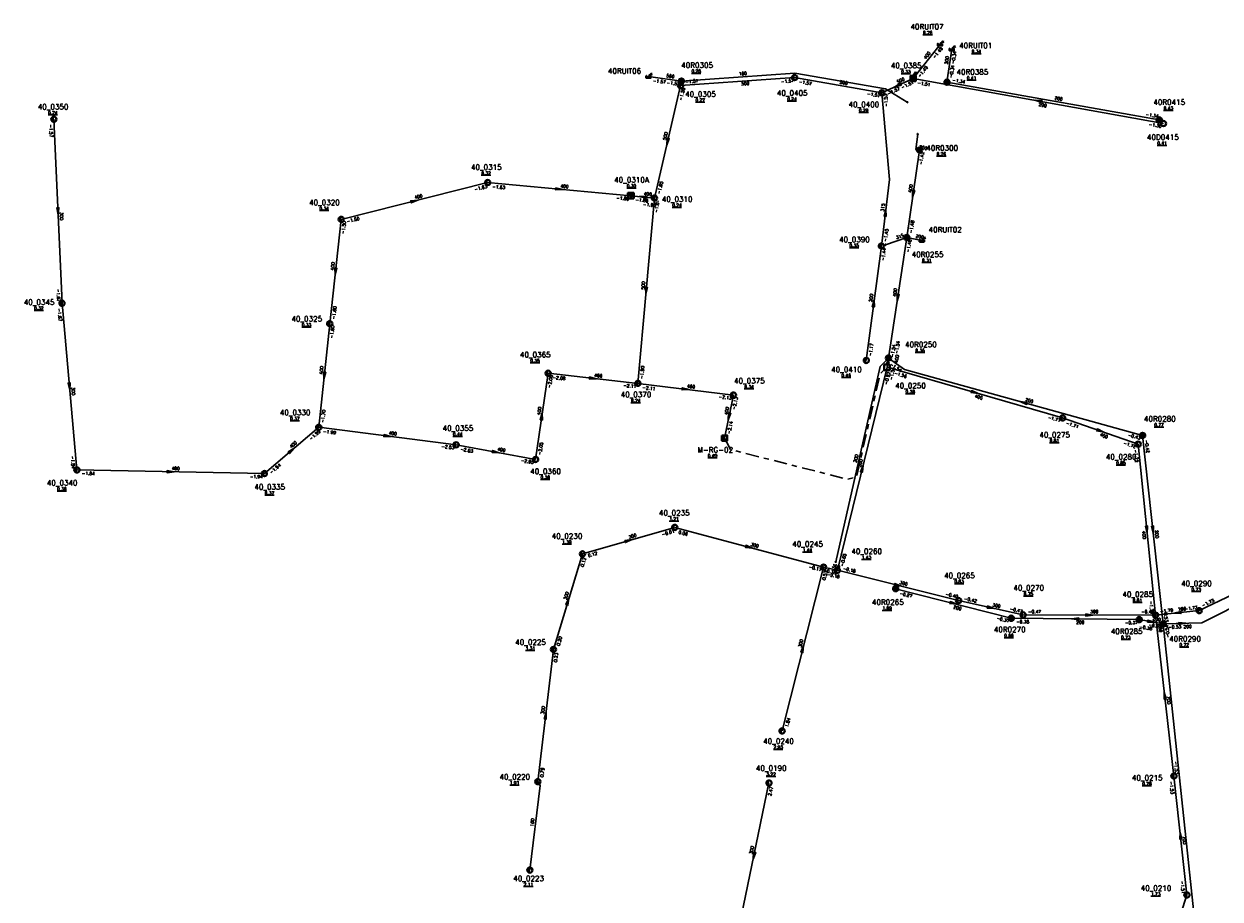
# Model space of a CAD drawing. Header units: metres. Extents: x 157368 to 159469, y 577030 to 578342.
# Tile 6 of 8: x 158900 to 159241, y 577280 to 577530. Entities that reach past the tile are written whole.
import ezdxf

# ---------------------------------------------------------------- set-up
doc = ezdxf.new("R2010")
doc.units = ezdxf.units.M
doc.linetypes.add('Tauw_Persleiding', pattern=[12, 3.75, -1.5, 1.5, -1.5, 3.75])
for name, color, linetype, lineweight in [('1', 7, 'Continuous', 0), ('CD_B_-_AL09----_stromingsrichting', 252, 'Continuous', 30), ('CD_B_-_AQ28P---_Putnummer', 252, 'Continuous', 53), ('CD_B_-_DL09----_diameter', 252, 'Continuous', 30), ('CD_B_-_ML06D---_bestaande DWA riolering', 252, 'Continuous', 30), ('CD_B_-_ML06G---_bestaande Gemengde riolering', 252, 'Continuous', 30), ('CD_B_-_ML06P---_bestaande drukleiding', 252, 'Tauw_Persleiding', 30), ('CD_B_-_ML06R---_bestaande RWA riolering', 252, 'Continuous', 30), ('CD_B_-_ML09----_maaiveldhoogte', 252, 'Continuous', 30), ('CD_B_-_MQ28P---_Putsymbool', 252, 'Continuous', 40), ('CD_B_-_TZ00----_bobs en materiaal', 252, 'Continuous', 30)]:
    doc.layers.add(name, color=color, linetype=linetype, lineweight=lineweight)
doc.styles.get("Standard").update_dxf_attribs({"font": 'romans.shx'})

# ---------------------------------------------------------------- blocks, each defined once
blk = doc.blocks.new('L_VHR')
at = {"flags": 128}
blk.add_lwpolyline([(-0.5, 0), (0.5, 0), (-0.5, 0.15), (-0.5, -0.15), (0.5, 0)], dxfattribs=at)
blk = doc.blocks.new('K_DWA')
blk.add_circle((0, 0), 0.6)
blk = doc.blocks.new('K_RWA')
blk.add_circle((0, 0), 0.6)
at = {"layer": '1', "const_width": 0.6, "flags": 128}
blk.add_lwpolyline([(-0.3, 0, 1), (0.3, 0, 1), (-0.3, 0)], format="xyb", dxfattribs=at)
blk = doc.blocks.new('K_FIC')
blk.add_circle((0, 0), 0.0625)
blk = doc.blocks.new('K_UTB')
at = {"flags": 128}
blk.add_lwpolyline([(0.5, 0.15), (0.5, -0.3), (-0.5, -0.3), (-0.5, 0.15), (-0.45, 0.15), (-0.45, -0.25), (0, -0.25), (0.45, -0.25), (0.45, 0.15), (0.5, 0.15)], close=True, dxfattribs=at)
blk.add_lwpolyline([(0.85, 0.6), (0.55, 0.65), (0.614828, 0.459583), (0.850842, 0.598937)], dxfattribs=at)
blk.add_arc((0.85, -0.25), 0.85, 90, 180)
blk = doc.blocks.new('K_GMD')
blk.add_circle((0, 0), 0.6)
at = {"layer": '1', "const_width": 0.6, "flags": 128}
blk.add_lwpolyline([(0, -0.3, -1.000001), (0, 0.3)], format="xyb", dxfattribs=at)
blk = doc.blocks.new('K_DIV_1')
for p, q in [((-0.65, 0.65), (-0.65, -0.65)), ((0.65, 0.65), (-0.65, 0.65)), ((0.65, -0.65), (0.65, 0.65)), ((-0.65, -0.65), (0.65, -0.65))]:
    blk.add_line(p, q)
blk = doc.blocks.new('K_VER')
at = {"flags": 128}
blk.add_lwpolyline([(0.34, 0.42), (0, -0.47), (-0.34, 0.42)], dxfattribs=at)
blk.add_3dface([(0.65, -0.65), (0.65, 0.65), (-0.65, 0.65), (-0.65, -0.65)])
blk.add_3dface([(0.65, -0.65), (0.65, 0.65), (-0.65, 0.65), (-0.65, -0.65)])
blk = doc.blocks.new('K_OVL')
blk.add_arc((0.81571, 0.439293), 0.83139, 77.193131, 168.854604)
at = {"extrusion": (0, 0, -1)}
blk.add_solid([(0.6, 0.6), (-0.6, 0.6), (0.6, -0.6), (-0.6, -0.6)], dxfattribs=at)
for points in [[(0.6, 0.6), (-0.6, 0.6), (-0.6, -0.6), (0.6, -0.6)], [(1, 1.25), (0.474823, 0.983111), (0.413034, 1.369554)]]:
    blk.add_3dface(points)
blk = doc.blocks.new('K_AFS')
at = {"flags": 128}
blk.add_lwpolyline([(0, -0.35, 0.5, 0, 0), (0, 0, 0, 0.5, 0), (0, 0.35, 0.5, 1, 0)], format="xyseb", dxfattribs=at)
blk.add_3dface([(0.25, -0.35), (-0.25, 0.35), (0.25, 0.35), (-0.25, -0.35)])
blk = doc.blocks.new('K_RGM')
at = {"extrusion": (0, 0, -1)}
blk.add_solid([(0.6, 0.6), (0, 0.6), (0.6, -0.6), (0, -0.6)], dxfattribs=at)
blk.add_3dface([(-0.6, 0.6), (-0.6, -0.6), (0.6, -0.6), (0.6, 0.6)])

msp = doc.modelspace()

# ---------------------------------------------------------------- linework, layer by layer
at = {"layer": 'CD_B_-_ML06D---_bestaande DWA riolering'}
msp.add_line((159224.74, 577501.63), (159153.34, 577514.5), dxfattribs=at)
at = {"layer": 'CD_B_-_ML06G---_bestaande Gemengde riolering'}
for p, q in [((159153.34, 577514.5), (159160.99, 577524.22)), ((159087.01, 577512.45), (159119.52, 577514.75)), ((159144.42, 577510.4), (159119.52, 577514.75)), ((159087.01, 577512.45), (159079.54, 577480.38)), ((159153.34, 577514.5), (159144.42, 577510.4)), ((158908.27, 577502.85), (158910.59, 577450.37)), ((158990.22, 577474.3), (159031.98, 577484.8)), ((159031.98, 577484.8), (159072.82, 577481.02)), ((159079.54, 577480.38), (159072.82, 577481.02)), ((159079.54, 577480.38), (159074.83, 577427.52)), ((158990.22, 577474.3), (158986.94, 577444.54)), ((159151.52, 577469.12), (159155.81, 577468.29)), ((159139.97, 577434.05), (159144.27, 577466.69)), ((158910.59, 577450.37), (158914.85, 577402.82)), ((158986.94, 577444.54), (158983.81, 577414.98)), ((159145.9, 577432.13), (159146.16, 577433.73)), ((159045.66, 577405.82), (159049.22, 577430.4)), ((159049.22, 577430.4), (159074.83, 577427.52)), ((159131.71, 577374.21), (159145.9, 577432.13)), ((159145.9, 577432.13), (159195.95, 577417.66)), ((159074.83, 577427.52), (159102.06, 577424.19)), ((159102.06, 577424.19), (159099.54, 577411.9)), ((159195.95, 577417.66), (159217.5, 577410.18)), ((158968.3, 577401.79), (158983.81, 577414.98)), ((158983.81, 577414.98), (159022.98, 577409.98)), ((159022.98, 577409.98), (159045.66, 577405.82)), ((159217.5, 577410.18), (159222.46, 577361.41)), ((158914.85, 577402.82), (158968.3, 577401.79)), ((159059.01, 577378.88), (159085.34, 577386.43)), ((159085.34, 577386.43), (159127.78, 577375.1)), ((159234.91, 577362.69), (159276.54, 577382.59)), ((159050.75, 577351.62), (159059.01, 577378.88)), ((159115.95, 577328.38), (159127.78, 577375.1)), ((159127.78, 577375.1), (159131.71, 577374.21)), ((159131.71, 577374.21), (159166.29, 577365.57)), ((159166.29, 577365.57), (159184.7, 577361.47)), ((159184.7, 577361.47), (159222.46, 577361.41)), ((159234.91, 577362.69), (159222.46, 577361.41)), ((159227.7, 577315.52), (159222.46, 577361.41)), ((159046.29, 577313.92), (159050.75, 577351.62)), ((159112.22, 577313.54), (159103.63, 577272.06)), ((159231.42, 577281.6), (159227.7, 577315.52)), ((159223.57, 577257.6), (159231.42, 577281.6))]:
    msp.add_line(p, q, dxfattribs=at)
at = {"layer": 'CD_B_-_ML06G---_bestaande Gemengde riolering', "flags": 128}
for points in [[(159144.27, 577466.69), (159146.62, 577485.7), (159144.42, 577510.4)], [(159044.03, 577288.7), (159046.94, 577312.83), (159046.29, 577313.92)]]:
    msp.add_lwpolyline(points, dxfattribs=at)
at = {"layer": 'CD_B_-_ML06P---_bestaande drukleiding', "flags": 128}
msp.add_lwpolyline([(159099.54, 577411.9), (159100.18, 577410.62), (159101.2, 577408.64), (159134.59, 577400.19), (159137.17, 577400.77), (159143.9, 577430.27), (159145.9, 577432.13)], dxfattribs=at)
at = {"layer": 'CD_B_-_ML06R---_bestaande RWA riolering'}
for p, q in [((159162.98, 577513.41), (159164.34, 577522.82)), ((159087.23, 577513.73), (159077.84, 577515.01)), ((159223.52, 577502.66), (159162.98, 577513.41)), ((159155.15, 577494.08), (159151.52, 577469.12)), ((159151.52, 577469.12), (159145.44, 577467.07)), ((159151.52, 577469.12), (159146.29, 577434.75)), ((159218.78, 577412.67), (159224.66, 577358.91)), ((159148.34, 577368.96), (159181.31, 577360.51)), ((159217.82, 577360.13), (159181.31, 577360.51)), ((159217.82, 577360.13), (159224.66, 577358.91))]:
    msp.add_line(p, q, dxfattribs=at)
at = {"layer": 'CD_B_-_ML06R---_bestaande RWA riolering', "flags": 128}
for points in [[(159087.23, 577513.73), (159119.55, 577515.97), (159145.41, 577511.49), (159151.66, 577507.71)], [(159155.15, 577494.08), (159154.08, 577494.27), (159154.62, 577498.62)], [(159131.26, 577376.64), (159143.97, 577432.32), (159146.29, 577434.75)], [(159218.78, 577412.67), (159150.86, 577431.49), (159146.29, 577434.75)], [(159224.66, 577358.91), (159235.63, 577359.17), (159277.98, 577380.54), (159278.56, 577380.42)], [(159221.86, 577257.66), (159233.73, 577272.9), (159224.66, 577358.91)]]:
    msp.add_lwpolyline(points, dxfattribs=at)

# ---------------------------------------------------------------- block references
at = {"layer": 'CD_B_-_AL09----_stromingsrichting'}
for p, xscale, yscale, zscale, rotation in [((159148.88, 577512.45), 2, 2, 2, 204.5282999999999), ((159189.05, 577508.08), 2, 2, 2, 169.8128), ((159083.27, 577496.43), 2, 2, 2, 256.8921), ((159052.4, 577482.89), 1.999999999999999, 1.999999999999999, 1.999999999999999, 354.7403), ((159076.17, 577480.69), 2, 2, 2, 174.6368), ((159153.33, 577481.58), 2, 2, 2, 261.7138), ((158909.43, 577476.6), 2, 2, 2, 272.5529), ((159011.11, 577479.54), 1.999999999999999, 1.999999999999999, 1.999999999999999, 14.0768), ((159145.45, 577476.18), 2, 2, 2, 82.9185), ((158988.59, 577459.41), 1.999999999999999, 1.999999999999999, 1.999999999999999, 263.7063000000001), ((159077.18, 577453.94), 2, 2, 2, 264.9133), ((159142.11, 577450.34), 2, 2, 2, 82.4718), ((159148.9, 577451.92), 2, 2, 2, 261.3371), ((158985.38, 577429.75), 2, 2, 2, 263.9048), ((158912.72, 577426.61), 1.999999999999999, 1.999999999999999, 1.999999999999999, 275.1052), ((159062.02, 577428.94), 1.999999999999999, 1.999999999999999, 1.999999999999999, 353.5206), ((159088.45, 577425.85), 2, 2, 2, 353.1347000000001), ((159170.92, 577424.89), 1.999999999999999, 1.999999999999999, 1.999999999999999, 343.8659), ((159184.82, 577422.06), 2, 2, 2, 164.514), ((159047.43, 577418.1), 2, 2, 2, 81.77689999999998), ((159100.8, 577418.06), 2, 2, 2, 258.3782), ((159003.39, 577412.49), 2, 2, 2, 352.7569999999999), ((159206.73, 577413.9), 2, 2, 2, 340.8126), ((158976.05, 577408.39), 2, 2, 2, 40.3712), ((159034.32, 577407.91), 2, 2, 2, 349.5339999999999), ((158941.57, 577402.32), 2, 2, 2, 358.8856), ((159138.81, 577403.19), 1.999999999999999, 1.999999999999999, 1.999999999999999, 76.2289), ((159219.98, 577385.79), 2, 2, 2, 275.8215), ((159221.72, 577385.8), 2, 2, 2, 276.2561), ((159072.17, 577382.68), 2, 2, 2, 15.9524), ((159106.55, 577380.78), 1.999999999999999, 1.999999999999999, 1.999999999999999, 345.0634000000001), ((159149.01, 577369.91), 2, 2, 2, 345.9379), ((159054.88, 577365.27), 2, 2, 2, 73.1855), ((159164.83, 577364.75), 2, 2, 2, 345.5816), ((159175.49, 577363.52), 1.999999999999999, 1.999999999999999, 1.999999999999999, 347.3867999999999), ((159203.58, 577361.44), 2, 2, 2, 359.9545), ((159228.68, 577362.05), 2, 2, 2, 185.6872), ((159199.58, 577360.34), 2, 2, 2, 179.4508), ((159221.24, 577359.55), 1.999999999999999, 1.999999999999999, 1.999999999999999, 349.8734000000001), ((159230.14, 577359.06), 2, 2, 2, 1.3054), ((159121.86, 577351.76), 2, 2, 2, 75.79750000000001), ((159225.08, 577338.47), 2, 2, 2, 96.50470000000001), ((159048.52, 577332.78), 2, 2, 2, 83.2315), ((159229.55, 577298.56), 2, 2, 2, 96.2911), ((159107.93, 577292.79), 2, 2, 2, 258.2845)]:
    msp.add_blockref('L_VHR', p, dxfattribs=dict(at, xscale=xscale, yscale=yscale, zscale=zscale, rotation=rotation))
at = {"layer": 'CD_B_-_MQ28P---_Putsymbool', "xscale": 1.25, "yscale": 1.25, "zscale": 1.25}
for name, p in [('K_UTB', (159160.99, 577524.22)), ('K_UTB', (159164.34, 577522.82)), ('K_UTB', (159077.84, 577515.01)), ('K_GMD', (159119.52, 577514.75)), ('K_OVL', (159153.34, 577514.5)), ('K_GMD', (159087.01, 577512.45)), ('K_RWA', (159087.23, 577513.73)), ('K_RWA', (159162.98, 577513.41)), ('K_GMD', (159144.42, 577510.4)), ('K_FIC', (159151.66, 577507.71)), ('K_GMD', (158908.27, 577502.85)), ('K_RWA', (159223.52, 577502.66)), ('K_DWA', (159224.74, 577501.63)), ('K_FIC', (159154.62, 577498.62)), ('K_RWA', (159155.15, 577494.08)), ('K_GMD', (159031.98, 577484.8)), ('K_VER', (159072.82, 577481.02)), ('K_GMD', (159079.54, 577480.38)), ('K_GMD', (158990.22, 577474.3)), ('K_GMD', (159144.27, 577466.69)), ('K_FIC', (159145.44, 577467.07)), ('K_RWA', (159151.52, 577469.12)), ('K_UTB', (159155.81, 577468.29)), ('K_GMD', (158910.59, 577450.37)), ('K_GMD', (158986.94, 577444.54)), ('K_GMD', (159139.97, 577434.05)), ('K_DIV_1', (159145.9, 577432.13)), ('K_RWA', (159146.29, 577434.75)), ('K_AFS', (159146.16, 577433.73)), ('K_GMD', (159049.22, 577430.4)), ('K_GMD', (159074.83, 577427.52)), ('K_GMD', (159102.06, 577424.19)), ('K_GMD', (159195.95, 577417.66)), ('K_GMD', (158983.81, 577414.98)), ('K_RGM', (159099.54, 577411.9)), ('K_RWA', (159218.78, 577412.67)), ('K_GMD', (159022.98, 577409.98)), ('K_GMD', (159217.5, 577410.18)), ('K_GMD', (159045.66, 577405.82)), ('K_GMD', (158914.85, 577402.82)), ('K_GMD', (158968.3, 577401.79)), ('K_GMD', (159085.34, 577386.43)), ('K_GMD', (159059.01, 577378.88)), ('K_GMD', (159127.78, 577375.1)), ('K_GMD', (159131.71, 577374.21)), ('K_FIC', (159131.26, 577376.64)), ('K_RWA', (159148.34, 577368.96)), ('K_GMD', (159166.29, 577365.57)), ('K_RWA', (159181.31, 577360.51)), ('K_GMD', (159184.7, 577361.47)), ('K_GMD', (159222.46, 577361.41)), ('K_GMD', (159234.91, 577362.69)), ('K_RWA', (159217.82, 577360.13)), ('K_RWA', (159224.66, 577358.91)), ('K_GMD', (159050.75, 577351.62)), ('K_GMD', (159115.95, 577328.38)), ('K_GMD', (159046.29, 577313.92)), ('K_GMD', (159112.22, 577313.54)), ('K_GMD', (159227.7, 577315.52)), ('K_GMD', (159044.03, 577288.7)), ('K_GMD', (159231.42, 577281.6))]:
    msp.add_blockref(name, p, dxfattribs=at)

# ---------------------------------------------------------------- texts
at = {"layer": 'CD_B_-_AQ28P---_Putnummer'}
for s, p in [('40RUIT07', (159152.56, 577528.52)), ('40RUIT01', (159166.45, 577523.12)), ('40R0305', (159087.19, 577517.51)), ('40_0385', (159146.98, 577517.4)), ('40RUIT06', (159066.3, 577515.87)), ('40R0385', (159165.7, 577515.58)), ('40_0305', (159088.32, 577509.27)), ('40_0405', (159114.47, 577509.58)), ('40_0400', (159134.91, 577506.34)), ('40R0415', (159221.83, 577506.96)), ('40_0350', (158903.68, 577505.67)), ('40D0415', (159220.02, 577496.99)), ('40R0300', (159157.08, 577493.9)), ('40_0315', (159027.23, 577488.44)), ('40_0310A', (159068.07, 577484.8)), ('40_0310', (159081.67, 577479.28)), ('40_0320', (158981.06, 577478.36)), ('40RUIT02', (159157.74, 577470.6)), ('40_0390', (159132.22, 577467.8)), ('40R0255', (159152.91, 577463.55)), ('40_0345', (158899.69, 577449.9)), ('40_0325', (158976.02, 577445.17)), ('40_0365', (159041.19, 577434.95)), ('40R0250', (159151.02, 577437.86)), ('40_0410', (159129.95, 577430.73)), ('40_0375', (159102.25, 577427.5)), ('40_0250', (159148.21, 577426.11)), ('40_0370', (159069.92, 577423.57)), ('40_0330', (158972.71, 577418.43)), ('40R0280', (159219.16, 577416.62)), ('40_0355', (159019.14, 577413.96)), ('40_0275', (159189.32, 577412.1)), ('M-RG-02', (159091.81, 577407.82)), ('40_0280', (159208.29, 577405.78)), ('40_0360', (159044.13, 577401.67)), ('40_0340', (158906.26, 577398.37)), ('40_0335', (158965.45, 577397.22)), ('40_0235', (159080.84, 577389.82)), ('40_0230', (159050.25, 577383.21)), ('40_0245', (159118.87, 577380.94)), ('40_0260', (159135.7, 577378.86)), ('40_0265', (159162.16, 577371.94)), ('40_0270', (159181.92, 577368.43)), ('40_0285', (159213, 577366.59)), ('40_0290', (159229.76, 577369.69)), ('40R0265', (159141.58, 577364.34)), ('40R0270', (159176.34, 577356.54)), ('40_0225', (159039.85, 577352.92)), ('40R0285', (159209.69, 577356.03)), ('40R0290', (159226.35, 577353.9)), ('40_0240', (159110.57, 577324.71)), ('40_0190', (159108.49, 577316.99)), ('40_0220', (159035.36, 577314.54)), ('40_0215', (159215.72, 577314.28)), ('40_0223', (159039.3, 577285.56)), ('40_0210', (159218.22, 577282.81))]:
    msp.add_text(s, height=1.5, dxfattribs=at).set_placement(p)
at = {"layer": 'CD_B_-_DL09----_diameter'}
for s, rotation, p in [('400', 51.8271, (159156.94, 577519.87)), ('200', 81.6996, (159163.2, 577518.46)), ('500', 352.1866, (159082.88, 577514.86)), ('160', 3.8772, (159103.63, 577515.36)), ('500', 4.0451, (159104.32, 577512.51)), ('500', 350.0429, (159132.32, 577513.05)), ('500', 24.5283, (159148.92, 577513.02)), ('200', 349.897, (159193.6, 577508.49)), ('200', 349.8127, (159189.07, 577506.67)), ('500', 76.8921, (159082.83, 577496.81)), ('200', 346.8504, (159154.99, 577494.6)), ('400', 354.7403, (159052.72, 577483.38)), ('400', 81.7138, (159152.87, 577481.91)), ('400', 14.0768, (159011.24, 577480.09)), ('400', 354.6368, (159076.49, 577481.17)), ('315', 82.9185, (159144.99, 577476.51)), ('300', 272.5529, (158909.96, 577476.35)), ('315', 18.5461, (159148.58, 577468.64)), ('200', 349.0512, (159154.02, 577469.13)), ('400', 83.7063, (158988.11, 577459.73)), ('500', 84.9133, (159076.69, 577454.25)), ('400', 81.3371, (159148.44, 577452.26)), ('200', 82.4718, (159141.65, 577450.68)), ('400', 80.874, (159148.92, 577433.28)), ('400', 83.9048, (158984.9, 577430.07)), ('400', 353.5206, (159062.35, 577429.42)), ('300', 275.1052, (158913.26, 577426.39)), ('400', 353.1347, (159088.78, 577426.32)), ('400', 343.8659, (159170.8, 577423.49)), ('200', 344.514, (159185.22, 577422.49)), ('400', 81.7769, (159046.98, 577418.44)), ('400', 78.3782, (159100.37, 577418.42)), ('400', 352.757, (159003.72, 577412.96)), ('400', 340.8126, (159206.52, 577412.5)), ('400', 40.3712, (158975.93, 577408.95)), ('400', 349.534, (159034.68, 577408.36)), ('200', 77.1248, (159137.19, 577404.86)), ('300', 76.2289, (159138.39, 577403.57)), ('400', 358.8856, (158941.85, 577402.83)), ('400', 275.8215, (159218.63, 577385.38)), ('200', 276.2561, (159222.26, 577385.58)), ('300', 15.9524, (159072.29, 577383.23)), ('300', 345.0634, (159106.95, 577381.21)), ('300', 347.4417, (159130.12, 577375.11)), ('300', 345.9379, (159149.39, 577370.34)), ('300', 73.1855, (159054.48, 577365.67)), ('300', 347.3868, (159175.87, 577363.96)), ('200', 345.5816, (159164.75, 577363.34)), ('300', 359.9545, (159203.85, 577361.96)), ('700', 5.6873, (159228.9, 577362.58)), ('200', 359.4508, (159199.83, 577358.94)), ('200', 349.8734, (159221.6, 577360)), ('200', 1.3054, (159230.45, 577357.67)), ('300', 75.7975, (159121.44, 577352.14)), ('700', 276.5046, (159225.62, 577338.26)), ('300', 83.2315, (159048.06, 577333.1)), ('160', 83.1413, (159045.03, 577301.09)), ('700', 276.2911, (159230.09, 577298.35)), ('300', 78.2845, (159107.48, 577293.16))]:
    msp.add_text(s, height=0.9, rotation=rotation, dxfattribs=at).set_placement(p)
at = {"layer": 'CD_B_-_ML09----_maaiveldhoogte'}
for s, p in [('%%u0.26%%U', (159156.13, 577527.12)), ('%%u0.34%%U', (159170.02, 577521.72)), ('%%u0.28%%U', (159090.12, 577516.11)), ('%%u0.33%%U', (159149.91, 577516)), ('%%u0.41%%U', (159168.63, 577514.18)), ('%%u0.27%%U', (159091.25, 577507.87)), ('%%u0.24%%U', (159117.41, 577508.18)), ('%%u0.24%%U', (158906.61, 577504.27)), ('%%u0.29%%U', (159137.85, 577504.94)), ('%%u0.43%%U', (159224.77, 577505.56)), ('%%u0.41%%U', (159222.95, 577495.59)), ('%%u0.26%%U', (159160.02, 577492.5)), ('%%u0.32%%U', (159030.16, 577487.04)), ('%%u0.30%%U', (159071.64, 577483.4)), ('%%u0.34%%U', (158983.99, 577476.96)), ('%%u0.24%%U', (159084.61, 577477.88)), ('%%u0.35%%U', (159135.15, 577466.4)), ('%%u0.31%%U', (159155.84, 577462.15)), ('%%u0.32%%U', (158902.62, 577448.5)), ('%%u0.33%%U', (158978.95, 577443.77)), ('%%u0.36%%U', (159153.95, 577436.46)), ('%%u0.35%%U', (159044.12, 577433.55)), ('%%u0.46%%U', (159132.88, 577429.33)), ('%%u0.34%%U', (159105.18, 577426.1)), ('%%u0.24%%U', (159072.85, 577422.17)), ('%%u0.38%%U', (159151.14, 577424.71)), ('%%u0.37%%U', (158975.64, 577417.03)), ('%%u0.77%%U', (159222.09, 577415.22)), ('%%u0.44%%U', (159022.07, 577412.56)), ('%%u0.81%%U', (159192.26, 577410.7)), ('%%u0.49%%U', (159094.75, 577406.42)), ('%%u0.85%%U', (159211.22, 577404.38)), ('%%u0.30%%U', (159047.06, 577400.27)), ('%%u0.36%%U', (158909.19, 577396.97)), ('%%u0.37%%U', (158968.39, 577395.82)), ('%%u1.21%%U', (159083.78, 577388.42)), ('%%u1.39%%U', (159053.19, 577381.81)), ('%%u1.44%%U', (159121.8, 577379.54)), ('%%u1.43%%U', (159138.64, 577377.46)), ('%%u0.83%%U', (159165.09, 577370.54)), ('%%u0.73%%U', (159232.69, 577368.29)), ('%%u0.75%%U', (159184.85, 577367.03)), ('%%u0.81%%U', (159215.94, 577365.19)), ('%%u1.09%%U', (159144.51, 577362.94)), ('%%u0.66%%U', (159179.28, 577355.14)), ('%%u0.73%%U', (159212.62, 577354.63)), ('%%u1.31%%U', (159042.78, 577351.52)), ('%%u0.72%%U', (159229.28, 577352.5)), ('%%u2.93%%U', (159113.5, 577323.31)), ('%%u1.91%%U', (159038.29, 577313.14)), ('%%u3.22%%U', (159111.43, 577315.59)), ('%%u0.78%%U', (159218.65, 577312.88)), ('%%u2.11%%U', (159042.24, 577284.16)), ('%%u1.73%%U', (159221.15, 577281.41))]:
    msp.add_text(s, height=0.9, dxfattribs=at).set_placement(p)
at = {"layer": 'CD_B_-_TZ00----_bobs en materiaal'}
for s, rotation, p in [('-1.49', 51.8271, (159159.56, 577520.12)), ('-0.34', 81.6996, (159165.13, 577518.56)), ('-1.49', 51.8271, (159155.32, 577514.73)), ('-0.34', 81.6996, (159164.56, 577514.6)), ('-1.57', 352.1866, (159079.04, 577513.46)), ('-1.57', 352.1866, (159082.99, 577512.92)), ('-1.57', 4.0451, (159088.36, 577513.08)), ('-1.57', 4.0451, (159115.65, 577513.17)), ('-1.57', 350.0429, (159120.66, 577513.16)), ('-1.57', 24.5283, (159146.27, 577509.72)), ('-1.51', 24.5283, (159150.2, 577511.52)), ('-1.51', 349.8127, (159154.48, 577512.87)), ('-1.34', 349.897, (159164.44, 577513.67)), ('-1.58', 76.8921, (159087.42, 577508.17)), ('-1.57', 350.0429, (159140.13, 577509.75)), ('-1.53', 95.1403, (159146.16, 577506.45)), ('-1.34', 349.897, (159219.58, 577503.88)), ('-1.57', 272.5529, (158906.93, 577501.36)), ('-1.30', 349.8127, (159220.46, 577501.05)), ('-1.42', 81.7138, (159155.93, 577489.79)), ('-1.63', 354.7403, (159033.25, 577483.25)), ('-1.65', 76.8921, (159081.21, 577481.43)), ('-1.63', 14.0768, (159028.34, 577482.41)), ('-1.80', 354.7403, (159068.61, 577480.02)), ('-1.80', 354.6368, (159074.08, 577479.49)), ('-1.63', 354.6368, (159076.24, 577478.16)), ('-1.81', 84.9133, (159080.53, 577476.18)), ('-1.50', 14.0768, (158991.93, 577473.28)), ('-1.50', 83.7063, (158991.16, 577470.07)), ('-1.45', 82.9185, (159145.83, 577467.89)), ('-1.48', 81.7138, (159153.11, 577470.28)), ('-1.48', 81.3371, (159152.27, 577464.84)), ('-1.44', 82.4718, (159145.12, 577462.42)), ('-1.67', 272.5529, (158909.05, 577454.42)), ('-1.67', 275.1052, (158909.33, 577448.86)), ('-1.60', 83.7063, (158988.49, 577445.76)), ('-1.60', 83.9048, (158987.89, 577440.3)), ('-1.17', 82.4718, (159141.53, 577435.22)), ('-1.54', 80.874, (159147.77, 577434.92)), ('-1.54', 81.3371, (159148.99, 577435.91)), ('-1.54', 324.4185, (159146.61, 577432.79)), ('-2.08', 353.5206, (159050.44, 577428.85)), ('-1.90', 84.9133, (159076.35, 577428.76)), ('-0.92', 76.2289, (159145.97, 577427.08)), ('-1.54', 80.874, (159147.51, 577428.43)), ('-1.56', 343.8659, (159147.82, 577430.06)), ('-2.08', 81.7769, (159050.01, 577426.14)), ('-2.11', 353.5206, (159070.6, 577426.58)), ('-2.11', 353.1347, (159076.05, 577425.93)), ('-2.13', 353.1347, (159097.83, 577423.32)), ('-2.13', 78.3782, (159102.61, 577419.91)), ('-1.70', 83.9048, (158985.34, 577416.22)), ('-2.14', 78.3782, (159101.19, 577412.99)), ('-1.71', 343.8659, (159191.63, 577417.47)), ('-1.71', 340.8126, (159196.81, 577415.87)), ('-1.99', 40.3712, (158981.58, 577411.26)), ('-1.99', 352.757, (158985.01, 577413.42)), ('-0.43', 344.514, (159214.47, 577412.44)), ('-2.03', 352.757, (159018.74, 577409.15)), ('-2.03', 349.534, (159024.1, 577408.37)), ('-2.05', 81.7769, (159047.25, 577407)), ('-1.72', 340.8126, (159213.17, 577410.19)), ('-0.42', 276.2561, (159219.43, 577411.31)), ('-1.84', 275.1052, (158913.11, 577406.8)), ('-2.05', 349.534, (159041.38, 577405.19)), ('-1.72', 275.8215, (159216.25, 577408.61)), ('-1.84', 358.8856, (158916.21, 577401.41)), ('-1.94', 40.3712, (158970.27, 577401.64)), ('-1.94', 358.8856, (158964.17, 577400.51)), ('-0.01', 15.9524, (159081.78, 577383.97)), ('0.06', 345.0634, (159086.33, 577384.73)), ('0.12', 15.9524, (159060.73, 577377.95)), ('0.12', 73.1855, (159059.31, 577375.1)), ('-0.17', 345.0634, (159123.45, 577374.85)), ('-0.65', 76.2289, (159133.41, 577375.27)), ('-0.18', 345.9379, (159133.2, 577374.39)), ('0.53', 75.7975, (159128.25, 577371.32)), ('-0.18', 347.4417, (159127.66, 577373.88)), ('-0.18', 347.4417, (159128.64, 577372.7)), ('-0.27', 345.5816, (159149.35, 577367.29)), ('-0.40', 345.9379, (159162.44, 577367.08)), ('-0.42', 347.3868, (159167.77, 577365.76)), ('-1.79', 275.8215, (159220.68, 577365.37)), ('-1.73', 25.5686, (159235.96, 577363.73)), ('-0.47', 347.3868, (159180.81, 577362.85)), ('-0.47', 359.9545, (159186.1, 577361.96)), ('-0.48', 359.9545, (159218.36, 577361.95)), ('-1.79', 5.6873, (159223.8, 577362.07)), ('-0.53', 276.2561, (159224.74, 577363.07)), ('-1.73', 5.6873, (159230.78, 577362.77)), ('-0.37', 345.5816, (159177.01, 577360.19)), ('-0.38', 359.4508, (159182.71, 577359.1)), ('-0.37', 359.4508, (159213.72, 577358.82)), ('-0.38', 349.8734, (159217.79, 577357.72)), ('-0.52', 349.8734, (159220.38, 577358.28)), ('-1.69', 276.5046, (159223.12, 577360.1)), ('-0.54', 96.0182, (159226.46, 577355.01)), ('-0.53', 1.3054, (159226.09, 577357.57)), ('0.20', 73.1855, (159052.5, 577352.57)), ('0.23', 83.2315, (159051.73, 577347.93)), ('1.84', 75.7975, (159117.65, 577329.4)), ('0.79', 83.2315, (159047.85, 577315.15)), ('-1.53', 276.5046, (159227.75, 577319.63)), ('-1.53', 276.2911, (159226.45, 577313.95)), ('2.47', 78.2845, (159112.85, 577309.77)), ('-1.51', 276.2911, (159229.6, 577285.54))]:
    msp.add_text(s, height=0.9, rotation=rotation, dxfattribs=at).set_placement(p)

doc.saveas('drawing.dxf')
